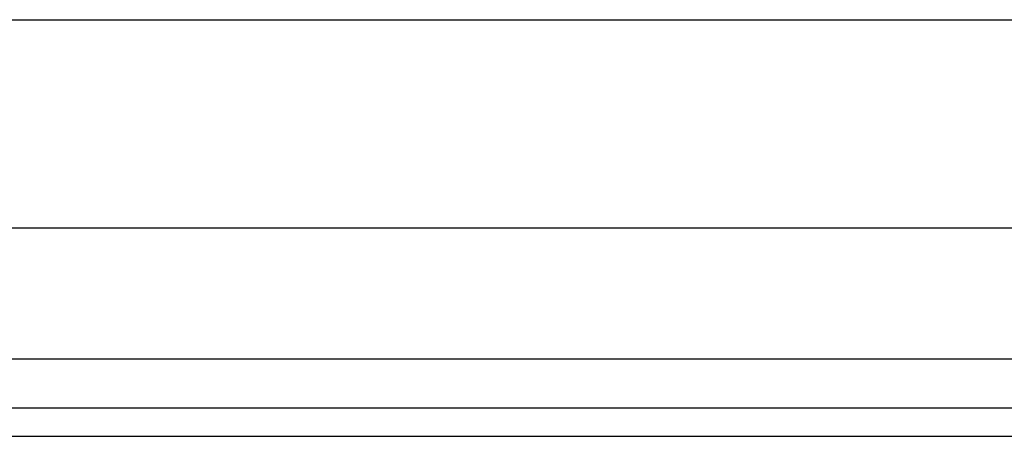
# Model space of a CAD drawing. Header units: inches. Extents: x 4 to 114, y 7 to 59.
# Tile 3 of 55: x 5.756 to 7.618, y 27.77 to 28.558. Entities that reach past the tile are written whole.
import ezdxf

# ---------------------------------------------------------------- set-up
doc = ezdxf.new("R2010")
doc.units = ezdxf.units.IN
doc.header["$MEASUREMENT"] = 0
doc.layers.add('Visible Edges(ANSI)', color=7, linetype='Continuous', lineweight=25)
doc.layers.add('Visible Tangent Edges(ANSI)', color=7, linetype='Continuous', lineweight=25)

msp = doc.modelspace()

# ---------------------------------------------------------------- linework, layer by layer
at = {"layer": 'Visible Edges(ANSI)'}
for p, q in [((4.7708, 28.5578), (26.9149, 28.5578)), ((26.9149, 28.1641), (4.7708, 28.1641)), ((27.666, 27.8234), (4.04, 27.8234)), ((4.04, 27.7704), (27.666, 27.7704))]:
    msp.add_line(p, q, dxfattribs=at)
at = {"layer": 'Visible Tangent Edges(ANSI)'}
msp.add_line((27.666, 27.9164), (4.04, 27.9164), dxfattribs=at)

doc.saveas('drawing.dxf')
